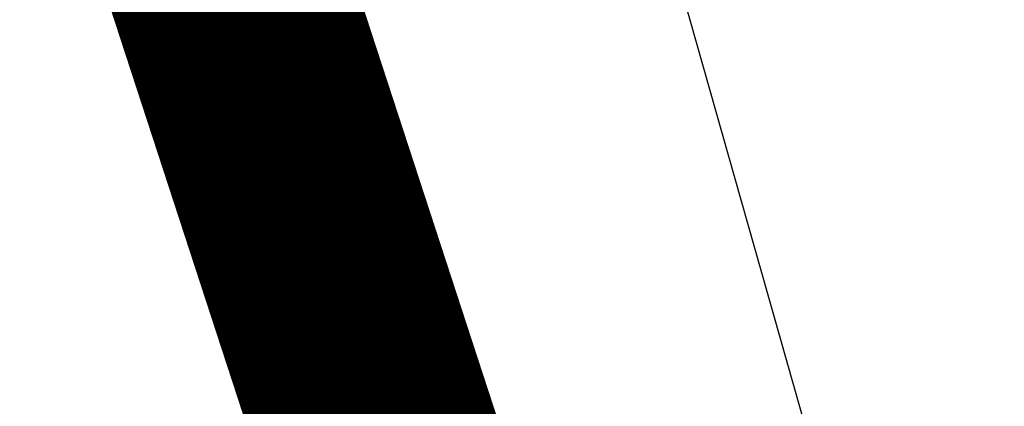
# Model space of a CAD drawing. Extents: x 446740 to 447511, y 442825 to 444215.
# Tile 71 of 94: x 447097.286 to 447099.331, y 443787.669 to 443788.472. Entities that reach past the tile are written whole.
import ezdxf

# ---------------------------------------------------------------- set-up
doc = ezdxf.new("R2010")
doc.units = 0
doc.header["$LTSCALE"] = 2
doc.header["$MEASUREMENT"] = 0
doc.linetypes.add('AUSGEZOGEN', pattern=[0])
for name, color, linetype in [('205-GRENZL-BAB', 7, 'AUSGEZOGEN'), ('BOESCHG', 250, 'AUSGEZOGEN'), ('FBRTOP', 250, 'AUSGEZOGEN'), ('GRABEN', 250, 'AUSGEZOGEN'), ('STRASSE', 250, 'AUSGEZOGEN'), ('STROMLTG', 4, 'AUSGEZOGEN')]:
    doc.layers.add(name, color=color, linetype=linetype)

msp = doc.modelspace()

# ---------------------------------------------------------------- linework, layer by layer
at = {"layer": '205-GRENZL-BAB', "const_width": 0.5, "flags": 128}
msp.add_lwpolyline([(447083.5336, 443831.9773), (447105.5676, 443764.523)], dxfattribs=at)
at = {"layer": 'BOESCHG'}
msp.add_lwpolyline([(447081.33, 443839.458, -0.001749), (447086.8738, 443824.4487, -0.003983), (447089.233, 443817.829, -0.000184), (447099.0574, 443789.5183, -0.002969), (447099.6552, 443787.7598, -0.009219), (447100.929, 443783.69, 0.006547), (447102.692, 443777.95, 0.041609), (447105.2714, 443771.75, -0.041744), (447107.8409, 443765.5693, -0.028252), (447108.8157, 443761.8151, -0.017165), (447109.8527, 443755.5191, -0.024452), (447110.3405, 443749.4366, -0.04173), (447110.1534, 443745.862, -0.033131), (447109.5358, 443742.8451, -0.019301), (447107.9407, 443737.8096, -0.018972), (447107.0363, 443735.5669, -0.005896), (447103.7723, 443728.5065, -0.054085), (447100.8492, 443723.7696, -0.033222), (447095.384, 443717.6303)], format="xyb", dxfattribs=at)
at = {"layer": 'FBRTOP', "color": 0, "const_width": 0.5}
msp.add_lwpolyline([(447118.9708, 443523.4084, 0), (447120.0571, 443520.3047, 0.000001), (447128.3156, 443496.7082, -0.000001), (447136.5741, 443473.1118)], format="xyb", dxfattribs=at)
at = {"layer": 'GRABEN'}
msp.add_lwpolyline([(447090.4714, 443842.9388, 0.00101), (447094.844, 443830.482, 0.002787), (447098.516, 443820.27, 0.00017), (447108.0249, 443794.3084, 0.003476), (447108.5, 443793.04, 0.012721), (447109.3436, 443790.9921, 0.002822), (447113.431, 443781.885, 0.022952), (447118.4008, 443772.1832, 0.055502), (447121.064, 443768.532, 0.052105), (447121.7579, 443767.9165, 0.010019), (447125.725, 443765.194, 0.055651), (447131.0496, 443762.4878, 0.045794), (447138.043, 443760.571)], format="xyb", dxfattribs=at)
at = {"layer": 'STRASSE'}
for points in [[(447068.931, 443945.908, 0.000002), (447074.525, 443910.7672, 0.000014)], [(447056.1718, 444006.9065, 0.000256), (447057.959, 443995.782, 0.000007), (447066.417, 443943.3121, -0.000072), (447067.235, 443938.233, -0.000506), (447069.8994, 443921.5677, 0.000383), (447073.414, 443899.55, 0.002551), (447074.2047, 443894.7768, 0.000503), (447078.363, 443870.591, 0.006787), (447082.529, 443848.3109, 0.026597), (447083.97, 443842.705, 0.011408), (447085.6565, 443837.7423, 0.003012), (447092.583, 443819.14, 0.000539), (447102.0343, 443794.2978, 0.00389), (447103.374, 443790.868, 0.002567), (447104.9126, 443787.0744, -0.001252), (447108.088, 443779.304, -0.003407), (447110.5936, 443773.0056, -0.003634)]]:
    msp.add_lwpolyline(points, format="xyb", dxfattribs=at)
at = {"layer": 'STROMLTG', "flags": 128}
msp.add_lwpolyline([(447063.1352, 444009.4586), (447076.1043, 443929.0798), (447088.6859, 443850.8507), (447098.5908, 443788.7772), (447119.9446, 443713.6935), (447137.2964, 443652.5458), (447149.0505, 443610.8678), (447165.8106, 443551.7703), (447182.9399, 443491.2453), (447201.1373, 443426.258), (447217.4716, 443369.1861), (447234.498, 443310.938)], dxfattribs=at)

doc.saveas('drawing.dxf')
